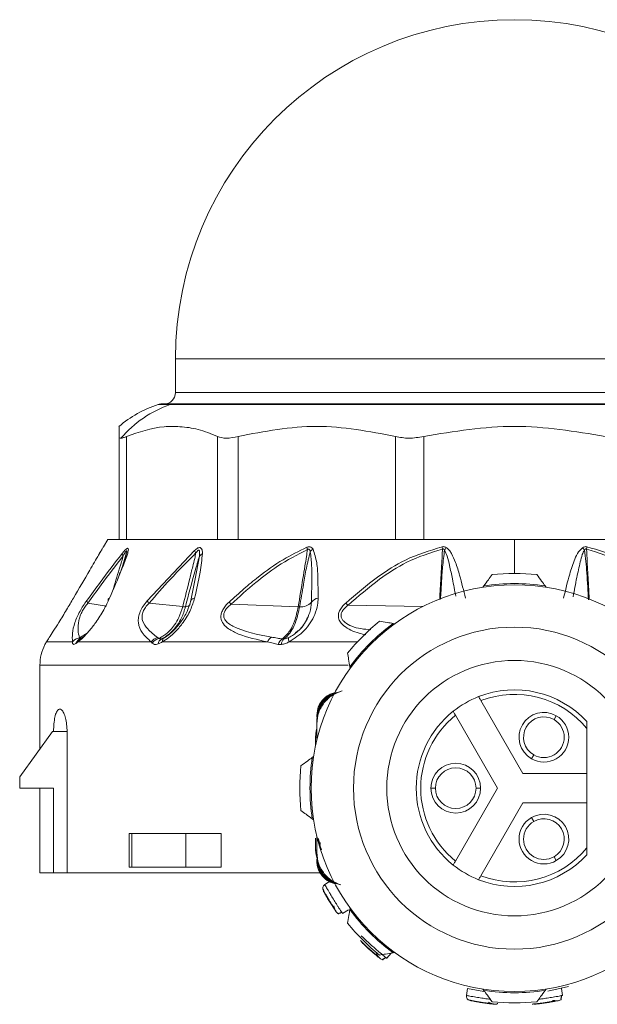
# Model space of a CAD drawing. Header units: millimetres. Extents: x -447 to 1924, y -61 to 422.
# Tile 45 of 59: x 806 to 831, y 153 to 196. Entities that reach past the tile are written whole.
import ezdxf

# ---------------------------------------------------------------- set-up
doc = ezdxf.new("R2010")
doc.units = ezdxf.units.MM

# ---------------------------------------------------------------- blocks, each defined once
blk = doc.blocks.new('Drawing View5')
at = {"color": 7, "linetype": 'Continuous', "lineweight": 18}
for p, q in [((-32.506, 3.001), (-32.506, 1.501)), ((-32.506, 3.001), (-2.506, 3.001)), ((-32.506, 1.501), (-2.506, 1.501)), ((-32.737, 0.976), (-33.274, 0.976)), ((-33.118, 1.001), (-32.586, 1.001)), ((-1.738, 0.976), (-32.737, 0.976)), ((-32.586, 1.001), (-1.894, 1.001)), ((-35.006, -4.999), (-35.006, -0.434)), ((-34.671, -4.999), (-34.671, -0.434)), ((-30.652, -4.999), (-30.652, -0.434)), ((-29.737, -4.999), (-29.737, -0.434)), ((-22.775, -4.999), (-22.775, -0.434)), ((-21.525, -4.999), (-21.525, -0.434)), ((-35.506, -4.999), (-35.695, -5.315)), ((-35.506, -4.999), (-35.006, -4.999)), ((-34.782, -4.999), (-34.994, -4.999)), ((-34.782, -4.999), (-30.52, -4.999)), ((-29.941, -4.999), (-30.52, -4.999)), ((-29.941, -4.999), (-22.559, -4.999)), ((-21.768, -4.999), (-22.559, -4.999)), ((-21.768, -4.999), (-17.506, -4.999)), ((-17.506, -4.999), (-13.244, -4.999)), ((-17.506, -4.999), (-17.506, -6.499)), ((-34.898, -6.344), (-34.671, -5.571)), ((-31.666, -5.486), (-33.762, -7.713)), ((-34.852, -6.224), (-34.802, -6.057)), ((-34.825, -6.123), (-34.744, -5.852)), ((-34.709, -5.766), (-34.775, -5.927)), ((-31.64, -6.732), (-31.45, -5.741)), ((-31.841, -7.776), (-31.64, -6.732)), ((-18.864, -7.051), (-18.906, -7.109)), ((-16.106, -7.109), (-16.148, -7.051)), ((-35.553, -7.954), (-36.383, -7.811)), ((-32.187, -7.968), (-33.675, -7.817)), ((-27.076, -7.973), (-30.05, -7.865)), ((-24.868, -7.906), (-21.555, -7.961)), ((-22.802, -8.723), (-22.872, -8.712)), ((-36.759, -9.345), (-36.419, -9.137)), ((-37.068, -9.524), (-38.216, -9.524)), ((-33.586, -9.524), (-36.818, -9.524)), ((-36.728, -9.389), (-36.787, -9.427)), ((-36.62, -9.333), (-36.539, -9.271)), ((-28.442, -9.524), (-33.09, -9.524)), ((-33.033, -9.364), (-33.043, -9.36)), ((-32.989, -9.333), (-32.847, -9.244)), ((-24.457, -9.524), (-27.483, -9.524)), ((-38.29, -9.649), (-38.283, -9.637)), ((-38.282, -9.635), (-38.286, -9.642)), ((-38.506, -10.553), (-38.506, -14.263)), ((-24.865, -10.553), (-38.506, -10.553)), ((-24.793, -10.633), (-24.782, -10.702)), ((-17.131, -15.349), (-18.992, -12.124)), ((-26.256, -12.785), (-26.256, -12.859)), ((-26.256, -12.969), (-26.256, -13.043)), ((-26.256, -13.893), (-26.256, -13.043)), ((-20.118, -12.774), (-18.256, -15.999)), ((-15.656, -12.795), (-15.756, -12.968)), ((-37.952, -13.499), (-39.402, -15.499)), ((-37.902, -13.499), (-37.952, -13.499)), ((-37.305, -13.499), (-37.902, -13.499)), ((-37.305, -19.749), (-37.305, -13.499)), ((-26.256, -13.154), (-26.256, -13.893)), ((-14.306, -15.349), (-14.306, -13.357)), ((-26.306, -13.749), (-26.306, -14.112)), ((-26.256, -13.749), (-26.306, -13.749)), ((-26.396, -14.599), (-26.453, -14.641)), ((-16.756, -14.7), (-16.656, -14.527)), ((-39.402, -15.999), (-39.402, -15.499)), ((-14.306, -15.349), (-17.131, -15.349)), ((-14.306, -15.349), (-14.306, -16.649)), ((-37.902, -15.999), (-39.402, -15.999)), ((-38.506, -15.999), (-38.506, -19.749)), ((-37.902, -15.999), (-37.902, -19.749)), ((-21.206, -15.999), (-21.006, -15.999)), ((-18.256, -15.999), (-20.118, -19.224)), ((-19.006, -15.999), (-19.206, -15.999)), ((-18.992, -19.874), (-17.131, -16.649)), ((-17.131, -16.649), (-14.306, -16.649)), ((-14.306, -18.641), (-14.306, -16.649)), ((-26.453, -17.357), (-26.396, -17.399)), ((-16.756, -17.298), (-16.656, -17.471)), ((-34.557, -17.999), (-34.557, -19.499)), ((-34.557, -17.999), (-34.442, -17.999)), ((-34.442, -19.499), (-34.442, -17.999)), ((-32.045, -17.999), (-34.442, -17.999)), ((-32.045, -17.999), (-32.045, -19.499)), ((-32.045, -17.999), (-30.482, -17.999)), ((-30.482, -17.999), (-30.482, -19.499)), ((-26.306, -18.214), (-26.306, -18.749)), ((-26.256, -18.844), (-26.256, -18.106)), ((-26.106, -18.398), (-26.106, -18.486)), ((-26.256, -18.749), (-26.306, -18.749)), ((-26.256, -18.955), (-26.256, -18.844)), ((-26.256, -19.029), (-26.256, -18.955)), ((-26.256, -19.214), (-26.256, -19.14)), ((-15.656, -19.203), (-15.756, -19.03)), ((-34.442, -19.499), (-34.557, -19.499)), ((-32.045, -19.499), (-34.442, -19.499)), ((-32.045, -19.499), (-30.482, -19.499)), ((-38.506, -19.749), (-37.902, -19.749)), ((-37.305, -19.749), (-37.902, -19.749)), ((-37.305, -19.749), (-26.093, -19.749)), ((-25.899, -20.263), (-25.685, -20.132)), ((-24.782, -21.295), (-24.793, -21.365)), ((-24.847, -21.377), (-25.115, -21.542)), ((-22.964, -23.301), (-23.162, -23.524)), ((-22.872, -23.286), (-22.802, -23.275)), ((-16.035, -24.979), (-15.114, -24.779)), ((-19.635, -25.169), (-19.588, -24.858)), ((-19.588, -24.858), (-18.868, -24.996)), ((-18.906, -24.889), (-18.864, -24.946)), ((-16.148, -24.946), (-16.106, -24.889)), ((-15.424, -24.858), (-15.377, -25.169))]:
    blk.add_line(p, q, dxfattribs=at)
at = {"color": 7, "linetype": 'Continuous', "lineweight": 18, "flags": 128}
for points in [[(-34.729, -5.804), (-34.734, -5.817), (-34.736, -5.821)], [(-26.256, -13.365), (-26.277, -13.456), (-26.306, -13.749)], [(-26.306, -18.749), (-26.287, -18.944), (-26.256, -19.061)]]:
    blk.add_lwpolyline(points, dxfattribs=at)
at = {"color": 7, "linetype": 'Continuous', "lineweight": 18}
blk.add_circle((-17.506, -15.999), 7.125, dxfattribs=at)
for centre, radius, start, end in [((-17.506, 3.001), 15, 0, 180), ((-33.006, 1.501), 0.5, 270, 0), ((-31.668, -3.917), 5.15, 108.1664, 130.4986), ((-31.129, -3.722), 4.965, 108.8874, 139.7785), ((-33.118, 0.501), 0.5, 90, 108.1664), ((-32.586, 0.533), 0.468, 90.0132, 108.7828), ((-34.594, -5.564), 0.276, 189.9537, 214.6475), ((-30.938, -5.114), 0.817, 207.0633, 215.688), ((-31.139, -5.962), 0.381, 117.5432, 144.6363), ((-25.5, -5.09), 1.218, 191.8977, 196.7732), ((-26.01, -6.013), 0.716, 125.0015, 137.8975), ((-13.114, -3.919), 7.726, 190.4457, 191.199), ((-19.711, -6.096), 1.091, 137.4852, 144.4164), ((-15.301, -6.096), 1.091, 35.5839, 42.5146), ((-21.898, -3.918), 7.728, 348.8011, 349.5542), ((-34.554, -5.891), 0.195, 123.8797, 153.4099), ((-17.506, -15.999), 9.5, 84.0016, 95.9984), ((-17.506, -15.999), 9.05, 81.3677, 98.6323), ((-17.506, -15.999), 9, 359.9991, 179.9991), ((-36.195, -7.652), 0.246, 191.7232, 220.2294), ((-35.391, -7.688), 0.104, 107.235, 192.5457), ((-32.973, -7.145), 0.972, 215.7026, 223.7498), ((-31.705, -7.762), 0.137, 151.246, 185.5908), ((-31.617, -7.833), 0.249, 100.4115, 146.7201), ((-27.569, -5.684), 3.304, 219.0252, 221.3042), ((-26.948, -7.355), 0.622, 263.8843, 317.4106), ((-26.143, -7.995), 0.41, 97.2379, 147.6707), ((-26.665, -9.712), 2.547, 45.1412, 48.4187), ((-32.049, -7.725), 0.247, 266.4774, 322.3124), ((-27.031, -6.721), 1.253, 267.9402, 270.7717), ((-17.506, -15.999), 9.5, 129.0016, 140.9984), ((-17.506, -15.999), 9.05, 126.3677, 143.6323), ((-36.566, -9.724), 0.371, 109.3852, 160.1994), ((-36.545, -9.609), 0.286, 105.2957, 162.6775), ((-33.142, -9.868), 0.562, 106.3755, 142.1998), ((-33.079, -9.907), 0.56, 106.6775, 144.538), ((-32.954, -9.673), 0.33, 119.6068, 170.7232), ((-32.888, -9.509), 0.203, 119.953, 184.2541), ((-28.012, -9.72), 0.473, 121.542, 155.5687), ((-27.521, -9.794), 0.476, 123.312, 160.839), ((-27.432, -9.675), 0.392, 135.1957, 175.4112), ((-27.211, -9.417), 0.292, 163.2771, 201.4278), ((-36.506, -10.553), 2, 153.1176, 180), ((-17.506, -15.999), 5.65, 0, 180), ((-17.506, -15.999), 4.35, 42.6393, 111.4064), ((-17.506, -15.999), 4.35, 111.4064, 128.5936), ((-17.506, -15.999), 4.15, 39.5486, 110.9889), ((-17.506, -15.999), 4.35, 128.5936, 231.4064), ((-17.506, -15.999), 4.15, 129.0111, 230.9889), ((-16.206, -13.747), 1.1, 60, 240), ((-16.206, -13.747), 0.9, 60, 240), ((-16.206, -13.747), 1.1, 240, 60), ((-16.206, -13.747), 0.9, 240, 60), ((-17.506, -15.999), 9.05, 171.3677, 188.6323), ((-17.506, -15.999), 9.5, 174.0016, 185.9984), ((-20.106, -15.999), 1.1, 0, 180), ((-20.106, -15.999), 0.9, 0, 180), ((-17.506, -15.999), 9, 179.9991, 359.9991), ((-17.506, -15.999), 5.65, 180, 0), ((-20.106, -15.999), 1.1, 180, 0), ((-20.106, -15.999), 0.9, 180, 0), ((-16.206, -18.251), 1.1, 120, 300), ((-16.206, -18.251), 1.1, 300, 120), ((-16.206, -18.251), 0.9, 300, 120), ((-16.206, -18.251), 0.9, 120, 300), ((-17.506, -15.999), 4.15, 249.0111, 320.4514), ((-17.506, -15.999), 4.35, 248.5936, 317.3607), ((-17.506, -15.999), 4.35, 231.4064, 248.5936), ((-17.506, -15.999), 9.05, 216.3677, 233.6323), ((-17.506, -15.999), 9.5, 219.0016, 230.9984), ((-17.506, -15.999), 9.05, 261.3677, 278.6323), ((-17.506, -15.999), 9.5, 264.0016, 275.9984)]:
    blk.add_arc(centre, radius, start, end, dxfattribs=at)
for points, knots in [([(-30.652, -0.434), (-30.935, -0.319), (-31.484, -0.096), (-32.276, 0.005), (-33.339, 0.023), (-34.12, -0.245), (-34.671, -0.434)], [0, 0, 0, 0, 0.21393, 0.414834, 0.587057, 1, 1, 1, 1]), ([(-22.775, -0.434), (-23.936, -0.214), (-26.256, 0.224), (-28.577, -0.214), (-29.737, -0.434)], [0, 0, 0, 0, 0.500234, 1, 1, 1, 1]), ([(-13.487, -0.434), (-14.826, -0.214), (-17.506, 0.224), (-20.185, -0.214), (-21.525, -0.434)], [0, 0, 0, 0, 0.499933, 1, 1, 1, 1]), ([(-35.006, -0.434), (-35.006, -0.356), (-35.006, -0.198), (-35.006, -0.069), (-35.006, 0.002), (-35.006, -0.004), (-35.006, -0.007)], [0, 0, 0, 0, 0.270801, 0.549911, 0.830383, 1, 1, 1, 1]), ([(-35.006, -0.434), (-35.001, -0.46), (-34.993, -0.506), (-34.942, -0.513), (-34.921, -0.516)], [0, 0, 0, 0, 0.573868, 1, 1, 1, 1]), ([(-34.921, -0.516), (-34.885, -0.511), (-34.82, -0.503), (-34.718, -0.455), (-34.671, -0.434)], [0, 0, 0, 0, 0.54545, 1, 1, 1, 1]), ([(-37.021, -7.588), (-36.779, -7.172), (-36.398, -6.517), (-35.968, -5.781), (-35.767, -5.437), (-35.708, -5.337), (-35.693, -5.311), (-35.695, -5.314), (-35.695, -5.315)], [0, 0, 0, 0, 0.502517, 0.792077, 0.924903, 0.959853, 0.991393, 1, 1, 1, 1]), ([(-34.866, -5.612), (-35.195, -6.038), (-35.726, -6.723), (-36.24, -7.433), (-36.436, -7.702)], [0, 0, 0, 0, 0.620302, 1, 1, 1, 1]), ([(-35.745, -5.4), (-35.767, -5.437), (-35.819, -5.526), (-35.882, -5.635), (-35.919, -5.697)], [0, 0, 0, 0, 0.423068, 1, 1, 1, 1]), ([(-34.663, -5.729), (-34.644, -5.671), (-34.611, -5.569), (-34.589, -5.449), (-34.599, -5.384), (-34.644, -5.383), (-34.707, -5.43), (-34.783, -5.509), (-34.837, -5.576), (-34.866, -5.612)], [0, 0, 0, 0, 0.215253, 0.384528, 0.526066, 0.634008, 0.741365, 0.859377, 1, 1, 1, 1]), ([(-34.744, -5.852), (-34.716, -5.764), (-34.679, -5.646), (-34.661, -5.534), (-34.664, -5.505), (-34.67, -5.497), (-34.68, -5.499), (-34.695, -5.511), (-34.724, -5.549), (-34.768, -5.622), (-34.802, -5.685), (-34.821, -5.721)], [0, 0, 0, 0, 0.3883566, 0.5202079, 0.5615594, 0.5993846, 0.6269174, 0.6554177, 0.7206544, 0.8386, 1, 1, 1, 1]), ([(-31.602, -5.591), (-31.985, -5.976), (-32.698, -6.692), (-33.366, -7.462), (-33.675, -7.817)], [0, 0, 0, 0, 0.538008, 1, 1, 1, 1]), ([(-32.187, -7.968), (-32.083, -7.555), (-31.934, -6.964), (-31.758, -6.253), (-31.666, -5.873), (-31.62, -5.672), (-31.602, -5.591)], [0, 0, 0, 0, 0.520969, 0.746084, 0.897635, 1, 1, 1, 1]), ([(-31.315, -5.624), (-31.317, -5.567), (-31.32, -5.461), (-31.372, -5.366), (-31.445, -5.349), (-31.513, -5.369), (-31.59, -5.417), (-31.639, -5.462), (-31.666, -5.486)], [0, 0, 0, 0, 0.288282, 0.527872, 0.63604, 0.745985, 0.866726, 1, 1, 1, 1]), ([(-31.662, -7.588), (-31.572, -7.205), (-31.413, -6.531), (-31.344, -5.897), (-31.315, -5.624)], [0, 0, 0, 0, 0.570277, 1, 1, 1, 1]), ([(-31.45, -5.741), (-31.442, -5.671), (-31.432, -5.588), (-31.444, -5.506), (-31.453, -5.48), (-31.465, -5.465), (-31.481, -5.461), (-31.497, -5.465), (-31.523, -5.483), (-31.56, -5.526), (-31.587, -5.567), (-31.602, -5.591)], [0, 0, 0, 0, 0.4179621, 0.499227, 0.5680035, 0.6251534, 0.663526, 0.7017402, 0.7444069, 0.8543682, 1, 1, 1, 1]), ([(-26.692, -5.341), (-27.047, -5.514), (-27.796, -5.879), (-28.708, -6.539), (-29.496, -7.181), (-29.918, -7.566), (-30.135, -7.765)], [0, 0, 0, 0, 0.2837068, 0.5987607, 0.793171, 1, 1, 1, 1]), ([(-26.666, -5.442), (-27.114, -5.673), (-27.916, -6.085), (-29.032, -6.938), (-29.691, -7.538), (-30.05, -7.865)], [0, 0, 0, 0, 0.365567, 0.653732, 1, 1, 1, 1]), ([(-27.076, -7.973), (-27.007, -7.556), (-26.908, -6.957), (-26.788, -6.217), (-26.718, -5.79), (-26.682, -5.546), (-26.666, -5.442)], [0, 0, 0, 0, 0.493755, 0.710629, 0.876371, 1, 1, 1, 1]), ([(-27.014, -7.973), (-26.956, -7.642), (-26.858, -7.075), (-26.723, -6.262), (-26.603, -5.779), (-26.541, -5.533)], [0, 0, 0, 0, 0.40792, 0.697704, 1, 1, 1, 1]), ([(-26.421, -5.427), (-26.439, -5.402), (-26.471, -5.359), (-26.532, -5.326), (-26.586, -5.318), (-26.636, -5.321), (-26.672, -5.334), (-26.692, -5.341)], [0, 0, 0, 0, 0.317365, 0.562223, 0.68531, 0.828098, 1, 1, 1, 1]), ([(-26.541, -5.533), (-26.547, -5.511), (-26.557, -5.474), (-26.58, -5.437), (-26.601, -5.423), (-26.617, -5.419), (-26.633, -5.422), (-26.65, -5.429), (-26.661, -5.437), (-26.666, -5.442)], [0, 0, 0, 0, 0.350592, 0.583117, 0.673422, 0.761724, 0.827666, 0.905665, 1, 1, 1, 1]), ([(-26.49, -7.776), (-26.485, -7.458), (-26.477, -6.922), (-26.472, -6.168), (-26.518, -5.743), (-26.541, -5.533)], [0, 0, 0, 0, 0.425144, 0.717363, 1, 1, 1, 1]), ([(-26.195, -7.588), (-26.198, -7.279), (-26.204, -6.754), (-26.232, -6.011), (-26.357, -5.623), (-26.421, -5.427)], [0, 0, 0, 0, 0.415711, 0.705132, 1, 1, 1, 1]), ([(-24.975, -7.807), (-24.514, -7.413), (-23.689, -6.707), (-22.277, -5.801), (-21.263, -5.489), (-20.713, -5.319)], [0, 0, 0, 0, 0.366467, 0.656613, 1, 1, 1, 1]), ([(-24.868, -7.906), (-24.417, -7.513), (-23.608, -6.809), (-22.226, -5.903), (-21.232, -5.589), (-20.694, -5.419)], [0, 0, 0, 0, 0.368099, 0.658336, 1, 1, 1, 1]), ([(-20.816, -7.646), (-20.798, -7.327), (-20.77, -6.833), (-20.734, -6.188), (-20.71, -5.765), (-20.698, -5.517), (-20.694, -5.419)], [0, 0, 0, 0, 0.429612, 0.665692, 0.868713, 1, 1, 1, 1]), ([(-20.78, -7.639), (-20.764, -7.394), (-20.734, -6.919), (-20.696, -6.193), (-20.632, -5.712), (-20.598, -5.461)], [0, 0, 0, 0, 0.337715, 0.654021, 1, 1, 1, 1]), ([(-20.713, -5.319), (-20.697, -5.317), (-20.662, -5.312), (-20.591, -5.318), (-20.545, -5.343), (-20.515, -5.359)], [0, 0, 0, 0, 0.222827, 0.488483, 1, 1, 1, 1]), ([(-20.694, -5.419), (-20.689, -5.417), (-20.678, -5.414), (-20.661, -5.413), (-20.64, -5.42), (-20.618, -5.436), (-20.605, -5.452), (-20.598, -5.461)], [0, 0, 0, 0, 0.132574, 0.271467, 0.437835, 0.686829, 1, 1, 1, 1]), ([(-20.598, -5.461), (-20.557, -5.552), (-20.458, -5.772), (-20.366, -6.208), (-20.236, -6.799), (-20.152, -7.254), (-20.105, -7.51)], [0, 0, 0, 0, 0.139404, 0.337507, 0.626202, 1, 1, 1, 1]), ([(-20.515, -5.359), (-20.474, -5.393), (-20.384, -5.469), (-20.249, -5.689), (-20.089, -6.06), (-19.884, -6.719), (-19.759, -7.252), (-19.68, -7.588)], [0, 0, 0, 0, 0.063949, 0.139633, 0.317237, 0.568463, 1, 1, 1, 1]), ([(-15.332, -7.588), (-15.249, -7.232), (-15.113, -6.646), (-14.886, -5.97), (-14.71, -5.565), (-14.56, -5.42), (-14.496, -5.359)], [0, 0, 0, 0, 0.456555, 0.748856, 0.894627, 1, 1, 1, 1]), ([(-14.91, -7.527), (-14.858, -7.245), (-14.764, -6.734), (-14.625, -6.112), (-14.528, -5.697), (-14.446, -5.528), (-14.413, -5.461)], [0, 0, 0, 0, 0.40719, 0.738888, 0.897629, 1, 1, 1, 1]), ([(-14.496, -5.359), (-14.465, -5.342), (-14.421, -5.319), (-14.35, -5.312), (-14.317, -5.317), (-14.299, -5.319)], [0, 0, 0, 0, 0.527893, 0.7496455, 1, 1, 1, 1]), ([(-14.413, -5.461), (-14.406, -5.452), (-14.394, -5.436), (-14.372, -5.42), (-14.352, -5.414), (-14.335, -5.413), (-14.324, -5.417), (-14.318, -5.419)], [0, 0, 0, 0, 0.312066, 0.577689, 0.709478, 0.846396, 1, 1, 1, 1]), ([(-14.413, -5.461), (-14.387, -5.63), (-14.334, -5.969), (-14.304, -6.511), (-14.265, -7.078), (-14.242, -7.475), (-14.23, -7.669)], [0, 0, 0, 0, 0.229459, 0.460748, 0.736265, 1, 1, 1, 1]), ([(-14.318, -5.419), (-13.779, -5.59), (-12.762, -5.912), (-11.383, -6.824), (-10.577, -7.528), (-10.143, -7.906)], [0, 0, 0, 0, 0.3425593, 0.6462348, 1, 1, 1, 1]), ([(-14.318, -5.419), (-14.309, -5.603), (-14.292, -5.942), (-14.261, -6.488), (-14.23, -7.047), (-14.207, -7.45), (-14.196, -7.646)], [0, 0, 0, 0, 0.247038, 0.456865, 0.736608, 1, 1, 1, 1]), ([(-14.299, -5.319), (-13.804, -5.467), (-12.862, -5.749), (-11.428, -6.623), (-10.557, -7.364), (-10.037, -7.807)], [0, 0, 0, 0, 0.308412, 0.587789, 1, 1, 1, 1]), ([(-34.821, -5.721), (-35.148, -6.147), (-35.676, -6.833), (-36.188, -7.542), (-36.383, -7.811)], [0, 0, 0, 0, 0.620078, 1, 1, 1, 1]), ([(-35.422, -7.588), (-35.244, -7.178), (-34.968, -6.543), (-34.743, -5.941), (-34.663, -5.729)], [0, 0, 0, 0, 0.647777, 1, 1, 1, 1]), ([(-35.296, -7.29), (-35.245, -7.124), (-35.143, -6.796), (-35.009, -6.355), (-34.901, -5.998), (-34.845, -5.803), (-34.821, -5.721)], [0, 0, 0, 0, 0.3184144, 0.6265902, 0.8445872, 1, 1, 1, 1]), ([(-35.054, -6.716), (-35.028, -6.651), (-34.916, -6.363), (-34.819, -6.075), (-34.744, -5.852)], [0, 0, 0, 0, 0.227109, 1, 1, 1, 1]), ([(-34.697, -5.697), (-34.702, -5.714), (-34.711, -5.749), (-34.724, -5.787), (-34.73, -5.807)], [0, 0, 0, 0, 0.486715, 1, 1, 1, 1]), ([(-32.064, -7.971), (-31.928, -7.443), (-31.738, -6.702), (-31.514, -5.955), (-31.45, -5.741)], [0, 0, 0, 0, 0.71325, 1, 1, 1, 1]), ([(-18.864, -7.051), (-18.797, -6.959), (-18.674, -6.791), (-18.553, -6.626), (-18.499, -6.551)], [0, 0, 0, 0, 0.550612, 1, 1, 1, 1]), ([(-16.513, -6.551), (-16.444, -6.645), (-16.323, -6.811), (-16.2, -6.979), (-16.148, -7.051)], [0, 0, 0, 0, 0.569214, 1, 1, 1, 1]), ([(-38.216, -9.524), (-38.178, -9.465), (-38.097, -9.341), (-37.906, -9.042), (-37.646, -8.631), (-37.333, -8.121), (-37.122, -7.761), (-37.021, -7.588)], [0, 0, 0, 0, 0.1471224, 0.3124059, 0.5079405, 0.7647124, 1, 1, 1, 1]), ([(-36.436, -7.702), (-36.489, -7.779), (-36.593, -7.928), (-36.741, -8.177), (-36.867, -8.431), (-37.006, -8.787), (-37.084, -9.163), (-37.073, -9.403), (-37.068, -9.524)], [0, 0, 0, 0, 0.1017236, 0.1977442, 0.3042694, 0.4235864, 0.7110771, 1, 1, 1, 1]), ([(-36.383, -7.811), (-36.43, -7.87), (-36.519, -7.982), (-36.642, -8.182), (-36.735, -8.388), (-36.865, -8.872), (-36.807, -9.129), (-36.759, -9.345)], [0, 0, 0, 0, 0.09476, 0.180727, 0.278153, 0.391304, 1, 1, 1, 1]), ([(-36.818, -9.524), (-36.746, -9.465), (-36.593, -9.341), (-36.322, -9.043), (-36.004, -8.634), (-35.675, -8.124), (-35.504, -7.763), (-35.422, -7.588)], [0, 0, 0, 0, 0.1468149, 0.3117355, 0.5067024, 0.7623101, 1, 1, 1, 1]), ([(-33.762, -7.713), (-33.824, -7.789), (-33.945, -7.938), (-34.081, -8.194), (-34.156, -8.45), (-34.158, -8.795), (-33.981, -9.172), (-33.728, -9.397), (-33.586, -9.524)], [0, 0, 0, 0, 0.0944189, 0.1824922, 0.2787502, 0.3896868, 0.6580242, 1, 1, 1, 1]), ([(-33.675, -7.817), (-33.732, -7.876), (-33.814, -7.961), (-33.897, -8.091), (-33.944, -8.187), (-33.976, -8.285), (-33.995, -8.426), (-33.953, -8.687), (-33.722, -9.007), (-33.454, -9.212), (-33.301, -9.329)], [0, 0, 0, 0, 0.08814, 0.127354, 0.16563, 0.208084, 0.253003, 0.357789, 0.633246, 1, 1, 1, 1]), ([(-33.09, -9.524), (-32.993, -9.465), (-32.786, -9.341), (-32.468, -9.044), (-32.129, -8.635), (-31.824, -8.125), (-31.715, -7.763), (-31.662, -7.588)], [0, 0, 0, 0, 0.146737, 0.311562, 0.506363, 0.761707, 1, 1, 1, 1]), ([(-31.824, -7.695), (-31.874, -7.856), (-31.974, -8.177), (-32.261, -8.653), (-32.564, -9.006), (-32.837, -9.246), (-32.98, -9.334), (-33.051, -9.378)], [0, 0, 0, 0, 0.252767, 0.504588, 0.754751, 0.87866, 1, 1, 1, 1]), ([(-30.135, -7.765), (-30.191, -7.82), (-30.297, -7.926), (-30.417, -8.104), (-30.49, -8.284), (-30.508, -8.517), (-30.397, -8.755), (-30.123, -8.993), (-29.511, -9.291), (-28.884, -9.428), (-28.442, -9.524)], [0, 0, 0, 0, 0.055904, 0.10622, 0.153662, 0.203296, 0.307891, 0.418501, 0.590067, 1, 1, 1, 1]), ([(-27.483, -9.524), (-27.245, -9.374), (-26.751, -9.061), (-26.37, -8.427), (-26.215, -7.928), (-26.201, -7.69), (-26.195, -7.588)], [0, 0, 0, 0, 0.323235, 0.671392, 0.858958, 1, 1, 1, 1]), ([(-26.74, -8.601), (-26.673, -8.476), (-26.528, -8.207), (-26.503, -7.927), (-26.49, -7.776)], [0, 0, 0, 0, 0.461054, 1, 1, 1, 1]), ([(-24.082, -9.214), (-24.181, -9.192), (-24.544, -9.113), (-24.945, -8.932), (-25.218, -8.663), (-25.299, -8.488), (-25.304, -8.311), (-25.25, -8.141), (-25.138, -7.966), (-25.031, -7.862), (-24.975, -7.807)], [0, 0, 0, 0, 0.129347, 0.473215, 0.582972, 0.679964, 0.750468, 0.824971, 0.90787, 1, 1, 1, 1]), ([(-33.24, -9.37), (-33.165, -9.331), (-32.982, -9.235), (-32.749, -9.03), (-32.528, -8.758), (-32.329, -8.422), (-32.238, -8.131), (-32.187, -7.968)], [0, 0, 0, 0, 0.154753, 0.378155, 0.536035, 0.740167, 1, 1, 1, 1]), ([(-33.117, -9.386), (-33.045, -9.348), (-32.869, -9.255), (-32.635, -9.049), (-32.413, -8.775), (-32.21, -8.435), (-32.116, -8.138), (-32.064, -7.971)], [0, 0, 0, 0, 0.154429, 0.377318, 0.534784, 0.73906, 1, 1, 1, 1]), ([(-32.064, -7.971), (-32.084, -7.972), (-32.12, -7.973), (-32.167, -7.969), (-32.187, -7.968)], [0, 0, 0, 0, 0.5598474, 1, 1, 1, 1]), ([(-30.05, -7.865), (-30.103, -7.908), (-30.2, -7.989), (-30.314, -8.131), (-30.377, -8.276), (-30.378, -8.416), (-30.283, -8.643), (-29.647, -9.054), (-28.865, -9.202), (-28.259, -9.316)], [0, 0, 0, 0, 0.053191, 0.098086, 0.139814, 0.182632, 0.23063, 0.405048, 1, 1, 1, 1]), ([(-27.782, -9.397), (-27.666, -9.291), (-27.46, -9.103), (-27.214, -8.597), (-27.125, -8.195), (-27.076, -7.973)], [0, 0, 0, 0, 0.365428, 0.649355, 1, 1, 1, 1]), ([(-27.71, -9.399), (-27.657, -9.356), (-27.532, -9.253), (-27.345, -8.991), (-27.145, -8.573), (-27.062, -8.192), (-27.014, -7.973)], [0, 0, 0, 0, 0.171049, 0.404806, 0.657867, 1, 1, 1, 1]), ([(-23.863, -8.995), (-24.157, -8.965), (-24.589, -8.921), (-24.972, -8.705), (-25.119, -8.556), (-25.178, -8.439), (-25.186, -8.309), (-25.132, -8.171), (-25.024, -8.031), (-24.923, -7.95), (-24.868, -7.906)], [0, 0, 0, 0, 0.3855637, 0.5667652, 0.642192, 0.7073083, 0.7706539, 0.8351812, 0.9106666, 1, 1, 1, 1]), ([(-27.2, -9.123), (-27.149, -9.089), (-26.926, -8.94), (-26.783, -8.686), (-26.672, -8.491)], [0, 0, 0, 0, 0.227113, 1, 1, 1, 1]), ([(-27.11, -9.07), (-27.103, -9.064), (-26.963, -8.95), (-26.824, -8.788), (-26.749, -8.622), (-26.74, -8.601)], [0, 0, 0, 0, 0.045689, 0.878516, 1, 1, 1, 1]), ([(-23.485, -8.616), (-23.369, -8.634), (-23.166, -8.666), (-22.961, -8.698), (-22.872, -8.712)], [0, 0, 0, 0, 0.5692143, 1, 1, 1, 1]), ([(-27.491, -9.333), (-27.42, -9.295), (-27.282, -9.222), (-27.166, -9.119), (-27.11, -9.07)], [0, 0, 0, 0, 0.518071, 1, 1, 1, 1]), ([(-38.283, -9.637), (-38.283, -9.636), (-38.28, -9.631), (-38.261, -9.596), (-38.232, -9.55), (-38.216, -9.524)], [0, 0, 0, 0, 0.096514, 0.484946, 1, 1, 1, 1]), ([(-36.759, -9.345), (-36.827, -9.365), (-36.948, -9.4), (-37.031, -9.486), (-37.068, -9.524)], [0, 0, 0, 0, 0.559282, 1, 1, 1, 1]), ([(-37.068, -9.524), (-37.067, -9.551), (-37.066, -9.604), (-37.031, -9.638), (-36.981, -9.637), (-36.937, -9.612), (-36.915, -9.599)], [0, 0, 0, 0, 0.273593, 0.542673, 0.764584, 1, 1, 1, 1]), ([(-36.915, -9.599), (-36.898, -9.587), (-36.867, -9.565), (-36.833, -9.536), (-36.818, -9.524)], [0, 0, 0, 0, 0.55931, 1, 1, 1, 1]), ([(-36.759, -9.345), (-36.762, -9.356), (-36.767, -9.377), (-36.754, -9.392), (-36.729, -9.393), (-36.702, -9.381), (-36.689, -9.375)], [0, 0, 0, 0, 0.255568, 0.50322, 0.749583, 1, 1, 1, 1]), ([(-36.689, -9.375), (-36.677, -9.368), (-36.655, -9.356), (-36.631, -9.34), (-36.62, -9.333)], [0, 0, 0, 0, 0.555849, 1, 1, 1, 1]), ([(-33.586, -9.524), (-33.577, -9.535), (-33.561, -9.554), (-33.543, -9.573), (-33.536, -9.582)], [0, 0, 0, 0, 0.558376, 1, 1, 1, 1]), ([(-33.536, -9.582), (-33.504, -9.606), (-33.455, -9.642), (-33.36, -9.644), (-33.306, -9.628), (-33.279, -9.62)], [0, 0, 0, 0, 0.4830665, 0.7400479, 1, 1, 1, 1]), ([(-33.301, -9.329), (-33.29, -9.337), (-33.27, -9.351), (-33.249, -9.364), (-33.24, -9.37)], [0, 0, 0, 0, 0.557314, 1, 1, 1, 1]), ([(-33.279, -9.62), (-33.245, -9.606), (-33.183, -9.581), (-33.119, -9.541), (-33.09, -9.524)], [0, 0, 0, 0, 0.554606, 1, 1, 1, 1]), ([(-33.24, -9.37), (-33.234, -9.376), (-33.222, -9.388), (-33.193, -9.396), (-33.158, -9.397), (-33.13, -9.39), (-33.117, -9.386)], [0, 0, 0, 0, 0.252688, 0.501352, 0.749494, 1, 1, 1, 1]), ([(-33.117, -9.386), (-33.094, -9.379), (-33.052, -9.365), (-33.009, -9.343), (-32.989, -9.333)], [0, 0, 0, 0, 0.549544, 1, 1, 1, 1]), ([(-28.442, -9.524), (-28.357, -9.546), (-28.202, -9.586), (-28.041, -9.622), (-27.97, -9.638)], [0, 0, 0, 0, 0.555292, 1, 1, 1, 1]), ([(-28.259, -9.316), (-28.172, -9.332), (-28.015, -9.36), (-27.853, -9.385), (-27.782, -9.397)], [0, 0, 0, 0, 0.554562, 1, 1, 1, 1]), ([(-27.822, -9.644), (-27.758, -9.631), (-27.643, -9.608), (-27.532, -9.55), (-27.483, -9.524)], [0, 0, 0, 0, 0.5601162, 1, 1, 1, 1]), ([(-27.782, -9.397), (-27.769, -9.399), (-27.746, -9.402), (-27.721, -9.4), (-27.71, -9.399)], [0, 0, 0, 0, 0.560007, 1, 1, 1, 1]), ([(-27.71, -9.399), (-27.669, -9.392), (-27.596, -9.379), (-27.523, -9.348), (-27.491, -9.333)], [0, 0, 0, 0, 0.5524725, 1, 1, 1, 1]), ([(-27.97, -9.638), (-27.943, -9.642), (-27.896, -9.65), (-27.845, -9.646), (-27.822, -9.644)], [0, 0, 0, 0, 0.560194, 1, 1, 1, 1]), ([(-24.793, -10.633), (-24.811, -10.52), (-24.843, -10.314), (-24.874, -10.111), (-24.889, -10.02)], [0, 0, 0, 0, 0.550612, 1, 1, 1, 1]), ([(-25.184, -11.72), (-25.312, -11.755), (-25.596, -11.833), (-25.948, -12.138), (-26.206, -12.559), (-26.239, -12.882), (-26.256, -13.043)], [0, 0, 0, 0, 0.214486, 0.476146, 0.737645, 1, 1, 1, 1]), ([(-25.255, -11.744), (-25.36, -11.768), (-25.615, -11.825), (-25.943, -12.097), (-26.204, -12.494), (-26.239, -12.809), (-26.256, -12.969)], [0, 0, 0, 0, 0.18745, 0.452675, 0.72094, 1, 1, 1, 1]), ([(-25.125, -11.695), (-25.283, -11.75), (-25.593, -11.859), (-25.817, -12.097), (-25.928, -12.215)], [0, 0, 0, 0, 0.5095325, 1, 1, 1, 1]), ([(-26.256, -12.785), (-26.24, -12.645), (-26.208, -12.372), (-25.967, -12.03), (-25.691, -11.836), (-25.502, -11.784), (-25.44, -11.767)], [0, 0, 0, 0, 0.295904, 0.581829, 0.863182, 1, 1, 1, 1]), ([(-25.365, -11.768), (-25.429, -11.777), (-25.642, -11.806), (-25.938, -12.041), (-26.211, -12.407), (-26.241, -12.708), (-26.256, -12.859)], [0, 0, 0, 0, 0.126246, 0.417408, 0.708389, 1, 1, 1, 1]), ([(-18.992, -12.124), (-19.006, -12.101), (-19.032, -12.055), (-19.066, -11.997), (-19.084, -11.965), (-19.092, -11.951), (-19.093, -11.95), (-19.094, -11.949)], [0, 0, 0, 0, 0.251838, 0.502401, 0.751547, 0.874966, 1, 1, 1, 1]), ([(-37.305, -13.499), (-37.308, -13.391), (-37.316, -13.175), (-37.371, -12.887), (-37.451, -12.659), (-37.55, -12.515), (-37.655, -12.481), (-37.753, -12.571), (-37.831, -12.774), (-37.882, -13.06), (-37.9, -13.317), (-37.902, -13.464), (-37.902, -13.499)], [0, 0, 0, 0, 0.100795, 0.201493, 0.304873, 0.413747, 0.527057, 0.641563, 0.753853, 0.862272, 0.967136, 1, 1, 1, 1]), ([(-25.928, -12.215), (-26.021, -12.354), (-26.21, -12.639), (-26.24, -12.98), (-26.256, -13.154)], [0, 0, 0, 0, 0.489594, 1, 1, 1, 1]), ([(-20.219, -12.599), (-20.218, -12.602), (-20.215, -12.607), (-20.191, -12.647), (-20.158, -12.705), (-20.131, -12.751), (-20.118, -12.774)], [0, 0, 0, 0, 0.247492, 0.496957, 0.74784, 1, 1, 1, 1]), ([(-14.306, -13.052), (-14.306, -13.053), (-14.306, -13.056), (-14.306, -13.073), (-14.306, -13.101), (-14.306, -13.152), (-14.306, -13.239), (-14.306, -13.315), (-14.306, -13.357)], [0, 0, 0, 0, 0.096274, 0.197847, 0.306871, 0.427336, 0.692583, 1, 1, 1, 1]), ([(-26.954, -15.006), (-26.859, -14.937), (-26.693, -14.816), (-26.526, -14.693), (-26.453, -14.641)], [0, 0, 0, 0, 0.569214, 1, 1, 1, 1]), ([(-26.453, -17.357), (-26.546, -17.29), (-26.713, -17.167), (-26.879, -17.046), (-26.954, -16.992)], [0, 0, 0, 0, 0.550612, 1, 1, 1, 1]), ([(-26.048, -18.728), (-26.059, -18.694), (-26.079, -18.633), (-26.112, -18.515), (-26.138, -18.419), (-26.156, -18.346), (-26.167, -18.302), (-26.177, -18.258), (-26.183, -18.234), (-26.186, -18.221)], [0, 0, 0, 0, 0.375395, 0.664309, 0.835357, 0.887104, 0.926937, 0.962067, 1, 1, 1, 1]), ([(-14.306, -18.641), (-14.306, -18.682), (-14.306, -18.759), (-14.306, -18.845), (-14.306, -18.897), (-14.306, -18.924), (-14.306, -18.942), (-14.306, -18.945), (-14.306, -18.946)], [0, 0, 0, 0, 0.307446, 0.57307, 0.69096, 0.802569, 0.902825, 1, 1, 1, 1]), ([(-26.256, -18.844), (-26.24, -19.019), (-26.209, -19.363), (-26.017, -19.649), (-25.923, -19.789)], [0, 0, 0, 0, 0.510317, 1, 1, 1, 1]), ([(-26.256, -18.955), (-26.239, -19.117), (-26.206, -19.44), (-25.948, -19.86), (-25.596, -20.165), (-25.312, -20.243), (-25.184, -20.278)], [0, 0, 0, 0, 0.262361, 0.523865, 0.78552, 1, 1, 1, 1]), ([(-26.256, -19.029), (-26.238, -19.189), (-26.204, -19.504), (-25.942, -19.902), (-25.615, -20.174), (-25.36, -20.23), (-25.255, -20.254)], [0, 0, 0, 0, 0.279052, 0.547337, 0.812542, 1, 1, 1, 1]), ([(-26.256, -19.14), (-26.241, -19.29), (-26.21, -19.591), (-25.938, -19.957), (-25.642, -20.193), (-25.429, -20.221), (-25.365, -20.23)], [0, 0, 0, 0, 0.291464, 0.58257, 0.873608, 1, 1, 1, 1]), ([(-25.44, -20.231), (-25.502, -20.214), (-25.691, -20.163), (-25.969, -19.968), (-26.16, -19.685), (-26.243, -19.423), (-26.252, -19.284), (-26.256, -19.214)], [0, 0, 0, 0, 0.136543, 0.417549, 0.703003, 0.8502, 1, 1, 1, 1]), ([(-20.118, -19.224), (-20.131, -19.247), (-20.158, -19.292), (-20.192, -19.351), (-20.21, -19.383), (-20.218, -19.397), (-20.219, -19.398), (-20.219, -19.399)], [0, 0, 0, 0, 0.251838, 0.502401, 0.751547, 0.874966, 1, 1, 1, 1]), ([(-25.923, -19.789), (-25.815, -19.908), (-25.647, -20.094), (-25.415, -20.181), (-25.332, -20.212)], [0, 0, 0, 0, 0.641765, 1, 1, 1, 1]), ([(-19.094, -20.049), (-19.092, -20.046), (-19.089, -20.041), (-19.066, -20.001), (-19.032, -19.943), (-19.006, -19.897), (-18.992, -19.874)], [0, 0, 0, 0, 0.247492, 0.496957, 0.74784, 1, 1, 1, 1]), ([(-25.994, -20.448), (-25.991, -20.454), (-25.986, -20.464), (-25.946, -20.54), (-25.885, -20.653), (-25.819, -20.77), (-25.773, -20.848), (-25.758, -20.874)], [0, 0, 0, 0, 0.222532, 0.445065, 0.667991, 0.891339, 1, 1, 1, 1]), ([(-25.992, -20.449), (-25.992, -20.426), (-25.992, -20.378), (-25.959, -20.309), (-25.919, -20.278), (-25.899, -20.263)], [0, 0, 0, 0, 0.311559, 0.6557795, 1, 1, 1, 1]), ([(-25.149, -21.491), (-25.157, -21.479), (-25.179, -21.446), (-25.235, -21.362), (-25.308, -21.249), (-25.403, -21.099), (-25.521, -20.911), (-25.636, -20.72), (-25.726, -20.567), (-25.794, -20.45), (-25.846, -20.358), (-25.889, -20.281), (-25.895, -20.27), (-25.899, -20.263)], [0, 0, 0, 0, 0.056466, 0.142688, 0.228837, 0.305261, 0.42845, 0.551652, 0.628071, 0.714204, 0.80037, 0.876807, 1, 1, 1, 1]), ([(-25.384, -21.485), (-25.389, -21.478), (-25.398, -21.464), (-25.472, -21.357), (-25.574, -21.202), (-25.692, -21.015), (-25.805, -20.826), (-25.896, -20.664), (-25.959, -20.55), (-25.967, -20.535), (-25.971, -20.527)], [0, 0, 0, 0, 0.123379, 0.248042, 0.373666, 0.499948, 0.626271, 0.751961, 0.876673, 1, 1, 1, 1]), ([(-25.758, -20.874), (-25.742, -20.9), (-25.696, -20.979), (-25.613, -21.114), (-25.516, -21.265), (-25.463, -21.344), (-25.436, -21.384)], [0, 0, 0, 0, 0.146748, 0.43206, 0.71662, 1, 1, 1, 1]), ([(-25.498, -21.212), (-25.486, -21.247), (-25.463, -21.315), (-25.436, -21.387), (-25.417, -21.434), (-25.412, -21.444), (-25.409, -21.449)], [0, 0, 0, 0, 0.271066, 0.528959, 0.772095, 1, 1, 1, 1]), ([(-25.384, -21.485), (-25.368, -21.506), (-25.346, -21.533), (-25.315, -21.544), (-25.307, -21.547)], [0, 0, 0, 0, 0.751766, 1, 1, 1, 1]), ([(-25.308, -21.55), (-25.299, -21.553), (-25.281, -21.559), (-25.277, -21.54), (-25.275, -21.531)], [0, 0, 0, 0, 0.553215, 1, 1, 1, 1]), ([(-25.307, -21.551), (-25.298, -21.554), (-25.281, -21.559), (-25.277, -21.54), (-25.275, -21.532)], [0, 0, 0, 0, 0.5565554, 1, 1, 1, 1]), ([(-25.286, -21.524), (-25.272, -21.525), (-25.246, -21.527), (-25.206, -21.52), (-25.169, -21.507), (-25.148, -21.494), (-25.137, -21.487)], [0, 0, 0, 0, 0.263004, 0.520422, 0.767336, 1, 1, 1, 1]), ([(-25.115, -21.542), (-25.118, -21.538), (-25.121, -21.533), (-25.145, -21.497), (-25.149, -21.491)], [0, 0, 0, 0, 0.860321, 1, 1, 1, 1]), ([(-24.889, -21.978), (-24.871, -21.862), (-24.839, -21.659), (-24.807, -21.454), (-24.793, -21.365)], [0, 0, 0, 0, 0.569214, 1, 1, 1, 1]), ([(-23.209, -23.486), (-23.221, -23.476), (-23.251, -23.452), (-23.329, -23.387), (-23.432, -23.301), (-23.567, -23.185), (-23.735, -23.04), (-23.9, -22.891), (-24.031, -22.771), (-24.13, -22.678), (-24.207, -22.606), (-24.27, -22.545), (-24.28, -22.536), (-24.286, -22.53)], [0, 0, 0, 0, 0.056466, 0.142688, 0.228837, 0.305261, 0.42845, 0.551652, 0.628071, 0.714204, 0.80037, 0.876807, 1, 1, 1, 1]), ([(-24.322, -22.736), (-24.318, -22.74), (-24.31, -22.748), (-24.25, -22.809), (-24.158, -22.899), (-24.061, -22.992), (-23.994, -23.053), (-23.972, -23.073)], [0, 0, 0, 0, 0.2225315, 0.4450654, 0.6679912, 0.8913393, 1, 1, 1, 1]), ([(-23.435, -23.549), (-23.442, -23.544), (-23.456, -23.533), (-23.557, -23.452), (-23.701, -23.334), (-23.868, -23.19), (-24.031, -23.042), (-24.166, -22.914), (-24.259, -22.822), (-24.271, -22.81), (-24.277, -22.804)], [0, 0, 0, 0, 0.1233788, 0.2480421, 0.3736661, 0.4999483, 0.6262715, 0.7519612, 0.8766734, 1, 1, 1, 1]), ([(-23.972, -23.073), (-23.949, -23.094), (-23.883, -23.156), (-23.763, -23.261), (-23.627, -23.377), (-23.552, -23.437), (-23.515, -23.467)], [0, 0, 0, 0, 0.146748, 0.43206, 0.71662, 1, 1, 1, 1]), ([(-23.624, -23.321), (-23.603, -23.351), (-23.561, -23.409), (-23.514, -23.47), (-23.483, -23.509), (-23.474, -23.517), (-23.471, -23.521)], [0, 0, 0, 0, 0.271066, 0.528959, 0.772095, 1, 1, 1, 1]), ([(-22.872, -23.286), (-22.985, -23.304), (-23.19, -23.336), (-23.393, -23.367), (-23.485, -23.382)], [0, 0, 0, 0, 0.550612, 1, 1, 1, 1]), ([(-23.331, -23.557), (-23.317, -23.554), (-23.291, -23.549), (-23.255, -23.53), (-23.224, -23.507), (-23.207, -23.488), (-23.199, -23.479)], [0, 0, 0, 0, 0.263004, 0.520422, 0.767336, 1, 1, 1, 1]), ([(-23.162, -23.524), (-23.166, -23.521), (-23.17, -23.518), (-23.204, -23.49), (-23.209, -23.486)], [0, 0, 0, 0, 0.860321, 1, 1, 1, 1]), ([(-23.435, -23.549), (-23.414, -23.564), (-23.386, -23.583), (-23.352, -23.585), (-23.344, -23.586)], [0, 0, 0, 0, 0.751765, 1, 1, 1, 1]), ([(-23.344, -23.589), (-23.334, -23.589), (-23.316, -23.589), (-23.318, -23.57), (-23.318, -23.561)], [0, 0, 0, 0, 0.553215, 1, 1, 1, 1]), ([(-19.552, -25.36), (-19.57, -25.346), (-19.607, -25.314), (-19.637, -25.245), (-19.636, -25.194), (-19.635, -25.169)], [0, 0, 0, 0, 0.311559, 0.655779, 1, 1, 1, 1]), ([(-18.577, -25.34), (-18.6, -25.337), (-18.699, -25.324), (-18.896, -25.296), (-19.115, -25.261), (-19.29, -25.232), (-19.424, -25.209), (-19.528, -25.19), (-19.614, -25.173), (-19.627, -25.171), (-19.635, -25.169)], [0, 0, 0, 0, 0.052972, 0.220896, 0.388839, 0.493008, 0.61042, 0.727877, 0.83207, 1, 1, 1, 1]), ([(-18.499, -25.447), (-18.568, -25.352), (-18.689, -25.187), (-18.811, -25.019), (-18.864, -24.946)], [0, 0, 0, 0, 0.569214, 1, 1, 1, 1]), ([(-16.148, -24.946), (-16.215, -25.039), (-16.337, -25.207), (-16.459, -25.372), (-16.513, -25.447)], [0, 0, 0, 0, 0.550612, 1, 1, 1, 1]), ([(-15.436, -25.18), (-15.451, -25.183), (-15.489, -25.191), (-15.589, -25.209), (-15.721, -25.232), (-15.897, -25.262), (-16.115, -25.296), (-16.313, -25.324), (-16.411, -25.337), (-16.435, -25.34)], [0, 0, 0, 0, 0.095625, 0.241643, 0.387534, 0.516959, 0.725579, 0.934223, 1, 1, 1, 1]), ([(-15.46, -25.319), (-15.454, -25.307), (-15.441, -25.284), (-15.432, -25.244), (-15.43, -25.206), (-15.434, -25.18), (-15.436, -25.168)], [0, 0, 0, 0, 0.263004, 0.520422, 0.767336, 1, 1, 1, 1]), ([(-15.377, -25.169), (-15.382, -25.17), (-15.387, -25.171), (-15.43, -25.179), (-15.436, -25.18)], [0, 0, 0, 0, 0.860321, 1, 1, 1, 1]), ([(-19.553, -25.361), (-19.548, -25.362), (-19.537, -25.365), (-19.453, -25.383), (-19.327, -25.409), (-19.195, -25.434), (-19.105, -25.449), (-19.076, -25.454)], [0, 0, 0, 0, 0.222532, 0.445065, 0.667991, 0.891339, 1, 1, 1, 1]), ([(-19.553, -25.361), (-19.548, -25.362), (-19.537, -25.365), (-19.453, -25.383), (-19.327, -25.409), (-19.194, -25.434), (-19.104, -25.449), (-19.074, -25.454)], [0, 0, 0, 0, 0.221838, 0.443677, 0.665908, 0.888559, 1, 1, 1, 1]), ([(-18.367, -25.56), (-18.375, -25.56), (-18.392, -25.558), (-18.522, -25.545), (-18.707, -25.524), (-18.925, -25.494), (-19.143, -25.459), (-19.325, -25.425), (-19.453, -25.4), (-19.47, -25.396), (-19.478, -25.394)], [0, 0, 0, 0, 0.123379, 0.248042, 0.373666, 0.499948, 0.626271, 0.751961, 0.876673, 1, 1, 1, 1]), ([(-19.076, -25.454), (-19.046, -25.459), (-18.956, -25.474), (-18.799, -25.497), (-18.621, -25.52), (-18.526, -25.53), (-18.478, -25.536)], [0, 0, 0, 0, 0.146748, 0.43206, 0.71662, 1, 1, 1, 1]), ([(-18.65, -25.472), (-18.615, -25.485), (-18.548, -25.511), (-18.476, -25.537), (-18.428, -25.553), (-18.417, -25.555), (-18.411, -25.556)], [0, 0, 0, 0, 0.271066, 0.528959, 0.772095, 1, 1, 1, 1]), ([(-18.367, -25.56), (-18.341, -25.561), (-18.306, -25.562), (-18.277, -25.546), (-18.27, -25.541)], [0, 0, 0, 0, 0.751767, 1, 1, 1, 1]), ([(-18.269, -25.544), (-18.26, -25.539), (-18.245, -25.529), (-18.257, -25.514), (-18.262, -25.507)], [0, 0, 0, 0, 0.5532147, 1, 1, 1, 1]), ([(-18.268, -25.544), (-18.259, -25.539), (-18.244, -25.529), (-18.256, -25.514), (-18.261, -25.507)], [0, 0, 0, 0, 0.556555, 1, 1, 1, 1]), ([(-16.727, -25.551), (-16.721, -25.55), (-16.709, -25.55), (-16.624, -25.543), (-16.496, -25.53), (-16.363, -25.516), (-16.273, -25.504), (-16.243, -25.5)], [0, 0, 0, 0, 0.222532, 0.445065, 0.667991, 0.891339, 1, 1, 1, 1]), ([(-15.534, -25.394), (-15.542, -25.396), (-15.559, -25.4), (-15.686, -25.425), (-15.869, -25.459), (-16.087, -25.494), (-16.305, -25.524), (-16.49, -25.545), (-16.619, -25.558), (-16.636, -25.56), (-16.645, -25.56)], [0, 0, 0, 0, 0.123379, 0.248042, 0.373666, 0.499948, 0.626271, 0.751961, 0.876673, 1, 1, 1, 1]), ([(-16.243, -25.5), (-16.212, -25.496), (-16.122, -25.484), (-15.965, -25.46), (-15.788, -25.43), (-15.694, -25.412), (-15.647, -25.403)], [0, 0, 0, 0, 0.146748, 0.43206, 0.71662, 1, 1, 1, 1]), ([(-15.83, -25.392), (-15.793, -25.395), (-15.721, -25.4), (-15.645, -25.404), (-15.594, -25.405), (-15.583, -25.404), (-15.578, -25.403)], [0, 0, 0, 0, 0.271066, 0.528959, 0.772095, 1, 1, 1, 1]), ([(-15.534, -25.394), (-15.509, -25.387), (-15.475, -25.379), (-15.452, -25.354), (-15.447, -25.348)], [0, 0, 0, 0, 0.7517661, 1, 1, 1, 1]), ([(-15.445, -25.35), (-15.438, -25.343), (-15.426, -25.329), (-15.442, -25.318), (-15.449, -25.312)], [0, 0, 0, 0, 0.553215, 1, 1, 1, 1]), ([(-15.444, -25.35), (-15.437, -25.342), (-15.425, -25.328), (-15.441, -25.317), (-15.448, -25.312)], [0, 0, 0, 0, 0.5565551, 1, 1, 1, 1])]:
    blk.add_open_spline(points, degree=3, knots=knots, dxfattribs=at)
for points in [[(-30.652, -0.434), (-30.529, -0.475), (-30.284, -0.556), (-29.919, -0.475), (-29.737, -0.434)], [(-22.775, -0.434), (-22.578, -0.475), (-22.183, -0.556), (-21.744, -0.475), (-21.525, -0.434)]]:
    blk.add_open_spline(points, degree=3, dxfattribs=at)

msp = doc.modelspace()

# ---------------------------------------------------------------- block references
at = {"color": 7, "linetype": 'Continuous', "lineweight": 18}
msp.add_blockref('Drawing View5', (845.145, 178.107), dxfattribs=at)

doc.saveas('drawing.dxf')
